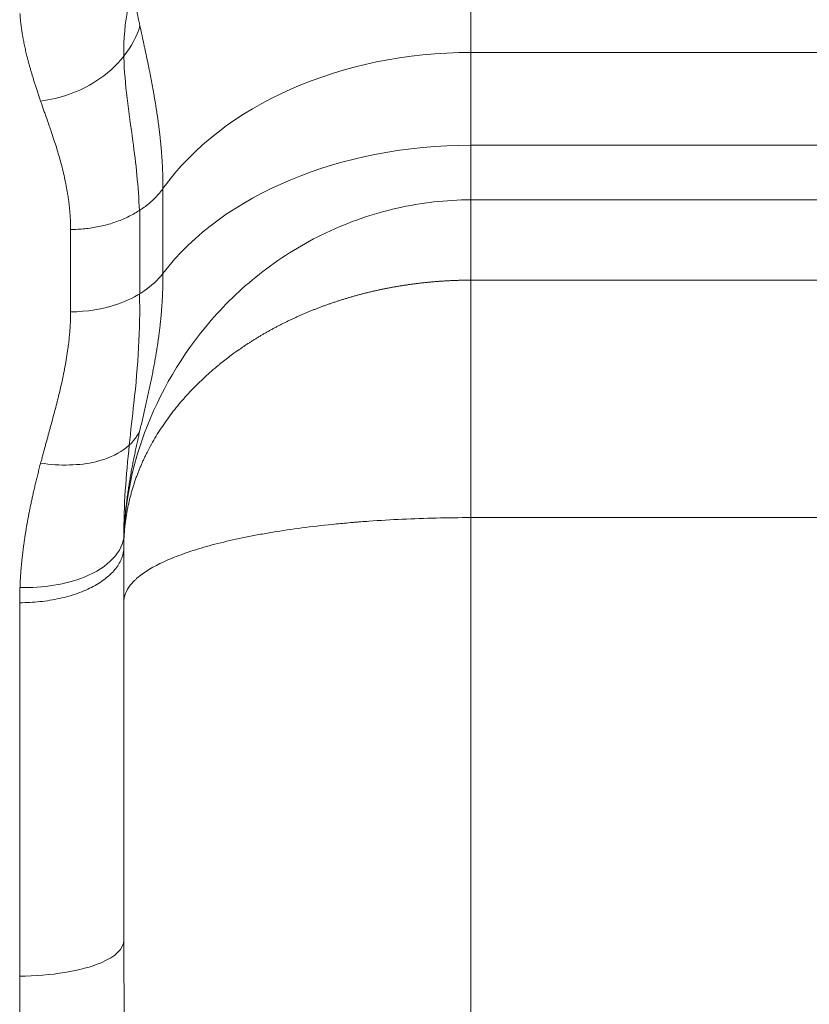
# Model space of a CAD drawing. Header units: millimetres. Extents: x 176 to 9387, y -11044 to -3322.
# Tile 186 of 256: x 8154 to 8177, y -9952 to -9924. Entities that reach past the tile are written whole.
import ezdxf

# ---------------------------------------------------------------- set-up
doc = ezdxf.new("R2010")
doc.units = ezdxf.units.MM
doc.header["$LTSCALE"] = 0.3175
doc.layers.add('1轮廓实线层', color=7, linetype='Continuous', lineweight=18)

msp = doc.modelspace()

# ---------------------------------------------------------------- linework, layer by layer
at = {"layer": '1轮廓实线层'}
for p, q in [((8166.85631, -9924.68302), (8166.85631, -9921.04223)), ((8298.35631, -9924.68302), (8166.85631, -9924.68302)), ((8166.85631, -9924.68302), (8166.85631, -9927.35461)), ((8166.85631, -9927.35461), (8298.35631, -9927.35461)), ((8166.85631, -9928.92755), (8166.85631, -9927.35461)), ((8157.9851, -9928.60386), (8157.9851, -9931.04528)), ((8298.35631, -9928.92755), (8166.85631, -9928.92755)), ((8157.31691, -9929.22836), (8157.31691, -9931.63191)), ((8155.32374, -9932.15248), (8155.32374, -9929.78011)), ((8298.35631, -9931.24124), (8166.85631, -9931.24124)), ((8166.85631, -9931.24124), (8166.85631, -9938.07971)), ((8166.85631, -9938.07971), (8166.85631, -10002.30587)), ((8298.35631, -9938.07971), (8166.85631, -9938.07971)), ((8153.85631, -9951.28377), (8153.85631, -9940.5309)), ((8156.85631, -9940.49299), (8156.85631, -9950.47216)), ((8156.85631, -9940.50694), (8156.85631, -9950.26166))]:
    msp.add_line(p, q, dxfattribs=at)
for centre, ratio in [((8166.85631, -9931.96458), 0.72815642), ((8166.85631, -9934.20872), 0.68541099)]:
    msp.add_ellipse(centre, major_axis=(10, 0), ratio=ratio, start_param=1.57079633, end_param=2.66186402, dxfattribs=at)
for points, knots in [([(8156.86256, -9921.04223), (8156.8631, -9921.05465), (8156.86417, -9921.07946), (8156.86602, -9921.11677), (8156.86803, -9921.15411), (8156.87023, -9921.1915), (8156.8726, -9921.22892), (8156.87514, -9921.26639), (8156.87785, -9921.30389), (8156.88073, -9921.34143), (8156.88378, -9921.37901), (8156.88698, -9921.41662), (8156.89035, -9921.45427), (8156.89387, -9921.49195), (8156.89754, -9921.52967), (8156.90137, -9921.56742), (8156.90534, -9921.6052), (8156.90946, -9921.64301), (8156.91372, -9921.68086), (8156.91812, -9921.71873), (8156.92266, -9921.75664), (8156.92733, -9921.79457), (8156.93213, -9921.83253), (8156.93707, -9921.87052), (8156.94213, -9921.90854), (8156.94731, -9921.94659), (8156.95262, -9921.98466), (8156.95804, -9922.02276), (8156.96359, -9922.06089), (8156.96924, -9922.09904), (8156.97501, -9922.13721), (8156.98089, -9922.17541), (8156.98687, -9922.21364), (8156.99296, -9922.25188), (8156.99915, -9922.29016), (8157.00544, -9922.32845), (8157.01183, -9922.36677), (8157.01831, -9922.40511), (8157.02489, -9922.44347), (8157.03155, -9922.48186), (8157.0383, -9922.52026), (8157.04514, -9922.55869), (8157.05206, -9922.59714), (8157.05906, -9922.63561), (8157.06613, -9922.6741), (8157.07329, -9922.71261), (8157.08051, -9922.75114), (8157.08781, -9922.7897), (8157.09518, -9922.82827), (8157.10262, -9922.86686), (8157.11012, -9922.90547), (8157.11768, -9922.94411), (8157.1253, -9922.98276), (8157.13298, -9923.02143), (8157.14072, -9923.06012), (8157.14851, -9923.09883), (8157.15635, -9923.13756), (8157.16424, -9923.17631), (8157.17218, -9923.21508), (8157.18017, -9923.25387), (8157.1882, -9923.29268), (8157.19627, -9923.33151), (8157.20438, -9923.37035), (8157.21253, -9923.40922), (8157.22071, -9923.4481), (8157.22893, -9923.487), (8157.23718, -9923.52593), (8157.24546, -9923.56487), (8157.25376, -9923.60383), (8157.26209, -9923.64281), (8157.27045, -9923.68181), (8157.27883, -9923.72083), (8157.28722, -9923.75987), (8157.29564, -9923.79892), (8157.30407, -9923.838), (8157.31252, -9923.8771), (8157.31816, -9923.90318), (8157.32098, -9923.91622)], [0, 0, 0, 0, 0.01376088, 0.02750702, 0.04123852, 0.05495549, 0.06865804, 0.0823463, 0.09602037, 0.10968036, 0.1233264, 0.1369586, 0.15057707, 0.16418193, 0.1777733, 0.1913513, 0.20491606, 0.21846769, 0.23200632, 0.24553206, 0.25904506, 0.27254542, 0.28603329, 0.29950878, 0.31297204, 0.32642319, 0.33986236, 0.35328969, 0.36670532, 0.38010939, 0.39350203, 0.40688338, 0.42025359, 0.4336128, 0.44696115, 0.4602988, 0.47362589, 0.48694258, 0.50024901, 0.51354535, 0.52683174, 0.54010834, 0.55337532, 0.56663284, 0.57988106, 0.59312014, 0.60635026, 0.61957158, 0.63278428, 0.64598852, 0.65918449, 0.67237236, 0.68555231, 0.69872453, 0.71188919, 0.72504648, 0.73819659, 0.75133972, 0.76447604, 0.77760577, 0.79072908, 0.8038462, 0.8169573, 0.8300626, 0.84316231, 0.85625662, 0.86934576, 0.88242992, 0.89550934, 0.90858421, 0.92165477, 0.93472124, 0.94778383, 0.96084277, 0.97389829, 0.98695062, 1, 1, 1, 1]), ([(8156.86031, -9924.7874), (8156.85048, -9924.29832), (8156.88386, -9923.82574), (8157.02397, -9923.22598), (8157.06597, -9923.08185), (8157.11604, -9922.94025)], [0, 0, 0, 0, 0.75585875, 0.75585875, 1, 1, 1, 1]), ([(8154.46038, -9926.08378), (8154.45333, -9926.06321), (8154.43929, -9926.02225), (8154.41859, -9925.96128), (8154.39829, -9925.90101), (8154.37841, -9925.84145), (8154.35893, -9925.7826), (8154.33986, -9925.72446), (8154.3212, -9925.66701), (8154.30295, -9925.61026), (8154.28511, -9925.5542), (8154.26768, -9925.49883), (8154.25066, -9925.44414), (8154.23405, -9925.39014), (8154.21785, -9925.33681), (8154.20206, -9925.28416), (8154.18668, -9925.23218), (8154.17171, -9925.18086), (8154.15715, -9925.13021), (8154.143, -9925.08022), (8154.12926, -9925.03088), (8154.11593, -9924.9822), (8154.10301, -9924.93416), (8154.0905, -9924.88677), (8154.07839, -9924.84003), (8154.06383, -9924.78259), (8154.04708, -9924.71457), (8154.02848, -9924.6361), (8154.01085, -9924.55852), (8153.99417, -9924.48183), (8153.97844, -9924.40602), (8153.96367, -9924.33109), (8153.94986, -9924.25703), (8153.937, -9924.18383), (8153.9251, -9924.11149), (8153.91415, -9924.04), (8153.90416, -9923.96935), (8153.89513, -9923.89955), (8153.88705, -9923.83058), (8153.87992, -9923.76244), (8153.87377, -9923.69513), (8153.86851, -9923.62862), (8153.86579, -9923.58466), (8153.86444, -9923.56277)], [0, 0, 0, 0, 0.02346026, 0.04669315, 0.06969876, 0.09247719, 0.11502855, 0.13735294, 0.15945047, 0.18132127, 0.20296544, 0.22438311, 0.2455744, 0.26653945, 0.28727838, 0.30779133, 0.32807845, 0.34813988, 0.36797578, 0.38758631, 0.40697162, 0.42613189, 0.44506729, 0.463778, 0.48226421, 0.50052611, 0.53203236, 0.56326715, 0.59423155, 0.62492662, 0.65535347, 0.68551323, 0.71540708, 0.7450362, 0.77440182, 0.80350522, 0.83234768, 0.86093053, 0.88925515, 0.91732294, 0.94513535, 0.97269386, 1, 1, 1, 1]), ([(8157.32098, -9923.91622), (8157.14534, -9924.52602), (8156.33079, -9925.54866), (8155.02108, -9926.01646), (8154.46038, -9926.08378)], [0, 0, 0, 0, 0.57142857, 1, 1, 1, 1]), ([(8157.32098, -9923.91622), (8157.32832, -9923.95012), (8157.34299, -9924.01788), (8157.36507, -9924.11966), (8157.38714, -9924.22146), (8157.40917, -9924.32329), (8157.43115, -9924.42517), (8157.45303, -9924.5271), (8157.4748, -9924.62908), (8157.49642, -9924.73112), (8157.51786, -9924.83323), (8157.53911, -9924.9354), (8157.56013, -9925.03765), (8157.58091, -9925.13997), (8157.60141, -9925.24239), (8157.62162, -9925.34488), (8157.6415, -9925.44747), (8157.66105, -9925.55016), (8157.68024, -9925.65295), (8157.69905, -9925.75583), (8157.71745, -9925.85883), (8157.73544, -9925.96193), (8157.75298, -9926.06513), (8157.77037, -9926.17023), (8157.78752, -9926.27703), (8157.80436, -9926.38538), (8157.82055, -9926.49333), (8157.83607, -9926.60092), (8157.8509, -9926.70817), (8157.86502, -9926.8151), (8157.87843, -9926.92174), (8157.8911, -9927.02811), (8157.90302, -9927.13423), (8157.91417, -9927.24012), (8157.92455, -9927.34581), (8157.93414, -9927.45131), (8157.94293, -9927.55663), (8157.95091, -9927.66181), (8157.95808, -9927.76685), (8157.96442, -9927.87177), (8157.96993, -9927.97659), (8157.9746, -9928.08132), (8157.97843, -9928.18598), (8157.98141, -9928.29057), (8157.98353, -9928.3951), (8157.98486, -9928.49962), (8157.98502, -9928.56907), (8157.9851, -9928.60386)], [0, 0, 0, 0, 0.02167755, 0.04332609, 0.06494855, 0.08654791, 0.10812725, 0.12968972, 0.15123854, 0.17277699, 0.19430845, 0.21583635, 0.23736419, 0.25889556, 0.28043409, 0.3019835, 0.32354756, 0.34513013, 0.3667351, 0.38836645, 0.41002821, 0.43172446, 0.45345936, 0.47523711, 0.49818892, 0.52108267, 0.54392455, 0.56672084, 0.5894779, 0.61220215, 0.6349001, 0.6575783, 0.68024337, 0.70290199, 0.72556091, 0.7482269, 0.7709068, 0.79360749, 0.81633588, 0.83909892, 0.8619036, 0.88475692, 0.90766592, 0.93063765, 0.95367919, 0.97679761, 1, 1, 1, 1]), ([(8157.30571, -9929.23557), (8157.27848, -9928.54849), (8157.20449, -9927.88157), (8157.00341, -9926.39723), (8156.87678, -9925.59151), (8156.85829, -9924.81433), (8156.85804, -9924.80243), (8156.85781, -9924.79055)], [0, 0, 0, 0, 0.43179574, 0.43179574, 0.99129526, 0.99129526, 1, 1, 1, 1]), ([(8155.32374, -9929.78011), (8155.32372, -9929.76804), (8155.32368, -9929.74386), (8155.32332, -9929.70757), (8155.32274, -9929.67116), (8155.32194, -9929.63464), (8155.3209, -9929.59801), (8155.31963, -9929.56128), (8155.31814, -9929.52444), (8155.31641, -9929.48749), (8155.31445, -9929.45044), (8155.31226, -9929.41328), (8155.30985, -9929.37601), (8155.3072, -9929.33864), (8155.30432, -9929.30116), (8155.30121, -9929.26359), (8155.29787, -9929.2259), (8155.2943, -9929.18812), (8155.2905, -9929.15023), (8155.28647, -9929.11224), (8155.28221, -9929.07415), (8155.27772, -9929.03596), (8155.273, -9928.99767), (8155.26805, -9928.95928), (8155.26287, -9928.92079), (8155.25746, -9928.8822), (8155.25181, -9928.84351), (8155.23646, -9928.74211), (8155.20811, -9928.57588), (8155.16147, -9928.34355), (8155.10662, -9928.10469), (8155.02923, -9927.80316), (8154.916, -9927.41777), (8154.80052, -9927.06408), (8154.69456, -9926.75592), (8154.62859, -9926.56642), (8154.56779, -9926.39283), (8154.52764, -9926.27785), (8154.49227, -9926.17629), (8154.47052, -9926.11318), (8154.46038, -9926.08378)], [0, 0, 0, 0, 0.00912059, 0.01827833, 0.02747338, 0.03670591, 0.04597608, 0.05528407, 0.06463003, 0.07401412, 0.08343651, 0.09289734, 0.10239678, 0.11193498, 0.12151208, 0.13112824, 0.1407836, 0.15047831, 0.16021251, 0.16998635, 0.17979997, 0.18965349, 0.19954707, 0.20948083, 0.21945491, 0.22946944, 0.23952456, 0.24962038, 0.3086545, 0.37001903, 0.43373427, 0.49981838, 0.61384914, 0.74998421, 0.79559706, 0.8749871, 0.9118883, 0.94502413, 0.97439466, 1, 1, 1, 1]), ([(8157.9851, -9928.60386), (8157.92216, -9928.69196), (8157.85095, -9928.77692), (8157.69333, -9928.93902), (8157.60691, -9929.01615), (8157.42049, -9929.16114), (8157.32047, -9929.229), (8157.10871, -9929.35418), (8156.99695, -9929.41151), (8156.76378, -9929.51456), (8156.64236, -9929.56029), (8156.39211, -9929.63931), (8156.26328, -9929.6726), (8156.00059, -9929.7261), (8155.86674, -9929.74632), (8155.59651, -9929.77333), (8155.46013, -9929.78011), (8155.32374, -9929.78011)], [0, 0, 0, 0, 0.125, 0.125, 0.25, 0.25, 0.375, 0.375, 0.5, 0.5, 0.625, 0.625, 0.75, 0.75, 0.875, 0.875, 1, 1, 1, 1]), ([(8166.85631, -9928.92755), (8166.13298, -9928.93048), (8164.71762, -9929.0891), (8162.65794, -9929.79875), (8160.83563, -9930.92365), (8158.8708, -9932.77403), (8157.26172, -9935.57335), (8156.85856, -9937.7961), (8156.85631, -9938.92755)], [0, 0, 0, 0, 0.13308741, 0.26714411, 0.3994373, 0.52768785, 0.77037371, 1, 1, 1, 1]), ([(8166.85631, -9928.92753), (8166.85631, -9928.92758), (8166.85631, -9928.94068), (8166.85631, -9928.993), (8166.85631, -9929.03219), (8166.85631, -9929.13602), (8166.85631, -9929.20065), (8166.85631, -9929.35434), (8166.85631, -9929.4434), (8166.85631, -9929.64454), (8166.85631, -9929.75662), (8166.85631, -9930.00206), (8166.85631, -9930.13541), (8166.85631, -9930.42128), (8166.85631, -9930.57379), (8166.85631, -9930.8956), (8166.85631, -9931.06489), (8166.85631, -9931.24124)], [0, 0, 0, 0, 0.125, 0.125, 0.25, 0.25, 0.375, 0.375, 0.5, 0.5, 0.625, 0.625, 0.75, 0.75, 0.875, 0.875, 1, 1, 1, 1]), ([(8157.9851, -9931.04528), (8157.69735, -9931.42437), (8156.88302, -9931.97486), (8155.79134, -9932.15248), (8155.32374, -9932.15248)], [0, 0, 0, 0, 0.57142857, 1, 1, 1, 1]), ([(8166.85631, -9931.24124), (8166.83996, -9931.24125), (8166.80726, -9931.24129), (8166.7582, -9931.24159), (8166.70912, -9931.24207), (8166.66002, -9931.24274), (8166.61089, -9931.2436), (8166.56175, -9931.24466), (8166.51259, -9931.24591), (8166.46342, -9931.24735), (8166.41423, -9931.24898), (8166.36502, -9931.25081), (8166.3158, -9931.25283), (8166.26657, -9931.25504), (8166.21733, -9931.25745), (8166.16809, -9931.26005), (8166.11883, -9931.26285), (8166.06956, -9931.26583), (8166.0203, -9931.26902), (8165.97102, -9931.27239), (8165.92175, -9931.27597), (8165.87247, -9931.27973), (8165.82319, -9931.28369), (8165.77391, -9931.28785), (8165.72464, -9931.2922), (8165.67536, -9931.29674), (8165.6261, -9931.30148), (8165.57683, -9931.30641), (8165.52758, -9931.31154), (8165.47833, -9931.31687), (8165.42909, -9931.32239), (8165.37987, -9931.3281), (8165.33065, -9931.33401), (8165.28145, -9931.34012), (8165.23226, -9931.34642), (8165.18309, -9931.35292), (8165.13394, -9931.35961), (8165.08481, -9931.3665), (8165.03569, -9931.37358), (8164.9866, -9931.38086), (8164.93752, -9931.38834), (8164.88848, -9931.39601), (8164.83945, -9931.40388), (8164.79046, -9931.41194), (8164.74149, -9931.4202), (8164.69255, -9931.42865), (8164.64364, -9931.43731), (8164.59476, -9931.44615), (8164.54591, -9931.45519), (8164.4971, -9931.46443), (8164.44832, -9931.47387), (8164.39958, -9931.4835), (8164.35088, -9931.49332), (8164.30222, -9931.50334), (8164.2536, -9931.51356), (8164.20502, -9931.52397), (8164.15648, -9931.53458), (8164.10799, -9931.54538), (8164.05955, -9931.55638), (8164.01115, -9931.56757), (8163.9628, -9931.57896), (8163.9145, -9931.59055), (8163.86625, -9931.60233), (8163.81806, -9931.6143), (8163.76991, -9931.62647), (8163.72183, -9931.63884), (8163.6738, -9931.6514), (8163.62583, -9931.66415), (8163.57792, -9931.6771), (8163.53007, -9931.69025), (8163.48228, -9931.70358), (8163.43455, -9931.71711), (8163.38689, -9931.73084), (8163.3393, -9931.74476), (8163.29178, -9931.75888), (8163.24432, -9931.77318), (8163.19693, -9931.78768), (8163.14962, -9931.80238), (8163.10237, -9931.81727), (8163.05521, -9931.83235), (8163.00812, -9931.84762), (8162.9611, -9931.86309), (8162.91417, -9931.87875), (8162.86731, -9931.8946), (8162.82053, -9931.91064), (8162.77384, -9931.92688), (8162.72723, -9931.9433), (8162.68071, -9931.95992), (8162.63427, -9931.97673), (8162.58793, -9931.99373), (8162.54167, -9932.01093), (8162.4955, -9932.02831), (8162.44943, -9932.04588), (8162.40344, -9932.06365), (8162.35756, -9932.0816), (8162.31177, -9932.09974), (8162.26608, -9932.11807), (8162.22048, -9932.1366), (8162.17499, -9932.15531), (8162.1296, -9932.17421), (8162.08431, -9932.19329), (8162.03913, -9932.21257), (8161.99405, -9932.23203), (8161.94908, -9932.25168), (8161.90422, -9932.27152), (8161.85947, -9932.29155), (8161.81483, -9932.31176), (8161.77031, -9932.33216), (8161.7259, -9932.35274), (8161.6816, -9932.37351), (8161.63742, -9932.39447), (8161.59336, -9932.41561), (8161.54942, -9932.43693), (8161.5056, -9932.45844), (8161.46191, -9932.48013), (8161.41834, -9932.50201), (8161.37489, -9932.52407), (8161.33157, -9932.54631), (8161.28838, -9932.56874), (8161.24532, -9932.59135), (8161.20238, -9932.61414), (8161.15958, -9932.63711), (8161.11692, -9932.66026), (8161.07439, -9932.68359), (8161.032, -9932.7071), (8160.98974, -9932.7308), (8160.94762, -9932.75467), (8160.90565, -9932.77872), (8160.86381, -9932.80295), (8160.82212, -9932.82736), (8160.78057, -9932.85194), (8160.73917, -9932.8767), (8160.69792, -9932.90164), (8160.65681, -9932.92676), (8160.61586, -9932.95205), (8160.57506, -9932.97752), (8160.53441, -9933.00316), (8160.49391, -9933.02897), (8160.45357, -9933.05497), (8160.41339, -9933.08113), (8160.37336, -9933.10747), (8160.33349, -9933.13398), (8160.29379, -9933.16066), (8160.25425, -9933.18751), (8160.21487, -9933.21453), (8160.17565, -9933.24173), (8160.13661, -9933.26909), (8160.09773, -9933.29663), (8160.05902, -9933.32433), (8160.02047, -9933.3522), (8159.98211, -9933.38024), (8159.94391, -9933.40845), (8159.90589, -9933.43682), (8159.86804, -9933.46536), (8159.83037, -9933.49407), (8159.79288, -9933.52294), (8159.75557, -9933.55198), (8159.71844, -9933.58118), (8159.68149, -9933.61054), (8159.64473, -9933.64007), (8159.60815, -9933.66975), (8159.57176, -9933.6996), (8159.41041, -9933.83335), (8159.13094, -9934.08061), (8158.75409, -9934.45729), (8158.40052, -9934.85918), (8158.07379, -9935.2856), (8157.77755, -9935.73564), (8157.59616, -9936.06278), (8157.50078, -9936.25383), (8157.47739, -9936.30162), (8157.45422, -9936.34996), (8157.43126, -9936.39885), (8157.40855, -9936.44828), (8157.38608, -9936.49826), (8157.36387, -9936.54878), (8157.34194, -9936.59985), (8157.3203, -9936.65146), (8157.29896, -9936.70362), (8157.27793, -9936.75632), (8157.25724, -9936.80956), (8157.23689, -9936.86335), (8157.21689, -9936.91767), (8157.19727, -9936.97253), (8157.17803, -9937.02792), (8157.1592, -9937.08385), (8157.14078, -9937.14032), (8157.12278, -9937.19731), (8157.10524, -9937.25484), (8157.08815, -9937.3129), (8157.07153, -9937.37148), (8157.05541, -9937.43058), (8157.03979, -9937.49021), (8157.02469, -9937.55035), (8157.01013, -9937.61101), (8156.99611, -9937.67219), (8156.98267, -9937.73388), (8156.96981, -9937.79607), (8156.95754, -9937.85877), (8156.9459, -9937.92197), (8156.93488, -9937.98568), (8156.92451, -9938.04987), (8156.9148, -9938.11456), (8156.90578, -9938.17974), (8156.89745, -9938.2454), (8156.88983, -9938.31154), (8156.88295, -9938.37816), (8156.87681, -9938.44525), (8156.87143, -9938.51281), (8156.86684, -9938.58083), (8156.86304, -9938.64931), (8156.86005, -9938.71824), (8156.85791, -9938.78762), (8156.85656, -9938.85745), (8156.85639, -9938.90413), (8156.85631, -9938.92755)], [0, 0, 0, 0, 0.00305796, 0.00611748, 0.00917855, 0.01224118, 0.01530539, 0.01837118, 0.02143855, 0.02450751, 0.02757807, 0.03065024, 0.03372402, 0.03679942, 0.03987644, 0.0429551, 0.0460354, 0.04911734, 0.05220094, 0.0552862, 0.05837312, 0.06146172, 0.064552, 0.06764396, 0.07073762, 0.07383298, 0.07693004, 0.08002882, 0.08312932, 0.08623154, 0.0893355, 0.0924412, 0.09554864, 0.09865784, 0.10176879, 0.10488151, 0.107996, 0.11111228, 0.11423033, 0.11735018, 0.12047182, 0.12359527, 0.12672053, 0.1298476, 0.1329765, 0.13610722, 0.13923978, 0.14237419, 0.14551043, 0.14864854, 0.1517885, 0.15493033, 0.15807403, 0.16121961, 0.16436707, 0.16751642, 0.17066767, 0.17382082, 0.17697588, 0.18013285, 0.18329174, 0.18645255, 0.1896153, 0.19277999, 0.19594661, 0.19911519, 0.20228572, 0.20545821, 0.20863266, 0.21180909, 0.21498749, 0.21816788, 0.22135025, 0.22453462, 0.22772098, 0.23090935, 0.23409973, 0.23729213, 0.24048654, 0.24368298, 0.24688146, 0.25008196, 0.25328451, 0.25648911, 0.25969576, 0.26290447, 0.26611523, 0.26932807, 0.27254298, 0.27575996, 0.27897903, 0.28220018, 0.28542343, 0.28864877, 0.29187622, 0.29510577, 0.29833743, 0.30157121, 0.30480711, 0.30804514, 0.3112853, 0.31452759, 0.31777202, 0.3210186, 0.32426732, 0.3275182, 0.33077123, 0.33402643, 0.33728379, 0.34054332, 0.34380503, 0.34706892, 0.35033499, 0.35360325, 0.3568737, 0.36014635, 0.36342119, 0.36669824, 0.3699775, 0.37325897, 0.37654266, 0.37982856, 0.38311669, 0.38640705, 0.38969964, 0.39299446, 0.39629152, 0.39959083, 0.40289238, 0.40619618, 0.40950224, 0.41281055, 0.41612112, 0.41943395, 0.42274906, 0.42606643, 0.42938608, 0.43270801, 0.43603221, 0.4393587, 0.44268748, 0.44601855, 0.44935191, 0.45268757, 0.45602553, 0.45936579, 0.46270835, 0.46605323, 0.46940041, 0.47274992, 0.47610173, 0.47945587, 0.48281233, 0.48617112, 0.48953223, 0.49289568, 0.49626146, 0.49962957, 0.50300003, 0.50637282, 0.50974796, 0.51312545, 0.51650528, 0.55493404, 0.59433759, 0.63471683, 0.67607175, 0.71840151, 0.76170449, 0.7659824, 0.77030057, 0.77465901, 0.7790577, 0.78349663, 0.7879758, 0.79249519, 0.79705479, 0.8016546, 0.8062946, 0.81097478, 0.81569514, 0.82045566, 0.82525633, 0.83009714, 0.83497807, 0.83989912, 0.84486028, 0.84986152, 0.85490285, 0.85998424, 0.86510568, 0.87026717, 0.87546868, 0.8807102, 0.88599173, 0.89131324, 0.89667472, 0.90207616, 0.90751755, 0.91299886, 0.91852009, 0.92408123, 0.92968224, 0.93532313, 0.94100387, 0.94672446, 0.95248487, 0.95828509, 0.9641251, 0.9700049, 0.97592445, 0.98188376, 0.9878828, 0.99392155, 1, 1, 1, 1]), ([(8157.9851, -9931.04528), (8157.98508, -9931.06375), (8157.98504, -9931.10066), (8157.98471, -9931.15584), (8157.98418, -9931.21083), (8157.98343, -9931.26562), (8157.98247, -9931.32023), (8157.9813, -9931.37465), (8157.97991, -9931.42889), (8157.97831, -9931.48297), (8157.97651, -9931.53688), (8157.97448, -9931.59063), (8157.97225, -9931.64422), (8157.96981, -9931.69767), (8157.96716, -9931.75097), (8157.9643, -9931.80413), (8157.96123, -9931.85716), (8157.95796, -9931.91006), (8157.95447, -9931.96283), (8157.95079, -9932.01549), (8157.9469, -9932.06804), (8157.9428, -9932.12047), (8157.9385, -9932.17281), (8157.93401, -9932.22504), (8157.92931, -9932.27719), (8157.92441, -9932.32924), (8157.91932, -9932.38121), (8157.91403, -9932.43311), (8157.90855, -9932.48493), (8157.90287, -9932.53668), (8157.89701, -9932.58836), (8157.89095, -9932.63998), (8157.88471, -9932.69155), (8157.87828, -9932.74307), (8157.87166, -9932.79454), (8157.86487, -9932.84597), (8157.85789, -9932.89736), (8157.85073, -9932.94872), (8157.8434, -9933.00005), (8157.8359, -9933.05135), (8157.82822, -9933.10263), (8157.82037, -9933.1539), (8157.81236, -9933.20515), (8157.80418, -9933.2564), (8157.79584, -9933.30763), (8157.78734, -9933.35887), (8157.77868, -9933.41011), (8157.7626, -9933.50362), (8157.73845, -9933.63887), (8157.70525, -9933.81535), (8157.67068, -9933.99088), (8157.63488, -9934.16571), (8157.59796, -9934.34005), (8157.56007, -9934.51414), (8157.52134, -9934.68819), (8157.48194, -9934.86242), (8157.44202, -9935.03702), (8157.40176, -9935.21221), (8157.36131, -9935.38812), (8157.33443, -9935.50601), (8157.32098, -9935.56502)], [0, 0, 0, 0, 0.01161638, 0.02321077, 0.03478407, 0.04633717, 0.05787094, 0.06938628, 0.08088408, 0.09236521, 0.10383056, 0.11528102, 0.12671746, 0.13814077, 0.14955183, 0.16095152, 0.1723407, 0.18372026, 0.19509107, 0.206454, 0.21780991, 0.22915968, 0.24050417, 0.25184424, 0.26318075, 0.27451455, 0.2858465, 0.29717745, 0.30850825, 0.31983974, 0.33117277, 0.34250816, 0.35384676, 0.36518939, 0.37653688, 0.38789006, 0.39924974, 0.41061674, 0.42199187, 0.43337594, 0.44476974, 0.45617407, 0.46758974, 0.47901751, 0.49045819, 0.50191254, 0.51338135, 0.52486537, 0.5647743, 0.60454701, 0.6442088, 0.68378433, 0.72329753, 0.76277165, 0.80222916, 0.8416918, 0.88118048, 0.92071534, 0.96031569, 1, 1, 1, 1]), ([(8157.01363, -9935.99137), (8157.05673, -9935.58316), (8157.10343, -9935.18007), (8157.26397, -9933.69649), (8157.33808, -9932.64823), (8157.30865, -9931.63694)], [0, 0, 0, 0, 0.26809126, 0.26809126, 1, 1, 1, 1]), ([(8154.46038, -9936.5083), (8154.46697, -9936.48329), (8154.48079, -9936.43075), (8154.50273, -9936.34836), (8154.5268, -9936.2586), (8154.55301, -9936.16153), (8154.58136, -9936.05716), (8154.6241, -9935.90088), (8154.67433, -9935.71795), (8154.72507, -9935.53337), (8154.77586, -9935.34832), (8154.83045, -9935.14611), (8154.8927, -9934.9104), (8154.94885, -9934.69156), (8154.99893, -9934.48941), (8155.05218, -9934.26466), (8155.10713, -9934.01537), (8155.16205, -9933.73975), (8155.20874, -9933.47457), (8155.23921, -9933.27268), (8155.25802, -9933.13058), (8155.26854, -9933.04499), (8155.27814, -9932.96016), (8155.28683, -9932.87607), (8155.29461, -9932.79274), (8155.30147, -9932.71015), (8155.30742, -9932.6283), (8155.31245, -9932.54719), (8155.31657, -9932.46682), (8155.31977, -9932.38719), (8155.32205, -9932.30828), (8155.32348, -9932.2301), (8155.32365, -9932.17829), (8155.32374, -9932.15248)], [0, 0, 0, 0, 0.0166586, 0.03498971, 0.05499337, 0.07666961, 0.10001844, 0.12503989, 0.18178384, 0.22346464, 0.2500823, 0.30746786, 0.36116062, 0.41116248, 0.45747581, 0.50010357, 0.56597879, 0.62961073, 0.69101846, 0.75022318, 0.77032905, 0.79028214, 0.81008349, 0.82973417, 0.84923528, 0.86858794, 0.88779331, 0.90685255, 0.92576687, 0.94453751, 0.96316571, 0.98165277, 1, 1, 1, 1]), ([(8154.46038, -9936.5083), (8155.02108, -9936.59645), (8156.33079, -9936.56519), (8157.14534, -9935.98699), (8157.32098, -9935.56502)], [0, 0, 0, 0, 0.42857143, 1, 1, 1, 1]), ([(8157.32098, -9935.56502), (8157.31494, -9935.59165), (8157.30285, -9935.64494), (8157.28481, -9935.72508), (8157.26685, -9935.80543), (8157.24899, -9935.88601), (8157.23126, -9935.96684), (8157.21367, -9936.04794), (8157.19624, -9936.12932), (8157.17899, -9936.21099), (8157.16195, -9936.29298), (8157.14512, -9936.37528), (8157.12854, -9936.45793), (8157.11223, -9936.54093), (8157.09619, -9936.6243), (8157.08046, -9936.70804), (8157.06506, -9936.79218), (8157.05001, -9936.87673), (8157.03534, -9936.96169), (8157.02106, -9937.04708), (8157.00719, -9937.1329), (8156.99377, -9937.21919), (8156.98082, -9937.30593), (8156.96835, -9937.39314), (8156.9564, -9937.48084), (8156.94499, -9937.56903), (8156.93415, -9937.65772), (8156.92389, -9937.74692), (8156.91425, -9937.83664), (8156.90525, -9937.92689), (8156.89691, -9938.01767), (8156.88927, -9938.10899), (8156.88235, -9938.20086), (8156.87618, -9938.29328), (8156.87079, -9938.38627), (8156.86614, -9938.4798), (8156.86376, -9938.54253), (8156.86256, -9938.57393)], [0, 0, 0, 0, 0.02796661, 0.055948, 0.08394644, 0.11196413, 0.14000321, 0.1680658, 0.19615394, 0.22426967, 0.25241493, 0.28059166, 0.30880172, 0.33704694, 0.36532911, 0.39364997, 0.42201122, 0.45041452, 0.47886148, 0.50735368, 0.53589265, 0.5644799, 0.59311689, 0.62180504, 0.65054574, 0.67934036, 0.70819023, 0.73709664, 0.76606086, 0.79508413, 0.82416768, 0.85331269, 0.88252033, 0.91179176, 0.9411281, 0.97053048, 1, 1, 1, 1]), ([(8153.86444, -9940.09476), (8153.86507, -9940.07836), (8153.86634, -9940.04548), (8153.86852, -9939.9961), (8153.87091, -9939.94654), (8153.87354, -9939.8968), (8153.87638, -9939.84688), (8153.87946, -9939.79678), (8153.88275, -9939.7465), (8153.88628, -9939.69604), (8153.89003, -9939.6454), (8153.894, -9939.59459), (8153.89821, -9939.54359), (8153.90263, -9939.49243), (8153.90728, -9939.44108), (8153.91216, -9939.38956), (8153.91727, -9939.33787), (8153.92259, -9939.286), (8153.92815, -9939.23396), (8153.93393, -9939.18174), (8153.93994, -9939.12936), (8153.94617, -9939.0768), (8153.95262, -9939.02407), (8153.95931, -9938.97116), (8153.96622, -9938.91809), (8153.97335, -9938.86485), (8153.98071, -9938.81144), (8153.98829, -9938.75785), (8153.9961, -9938.70411), (8154.00414, -9938.65019), (8154.0124, -9938.59611), (8154.02089, -9938.54186), (8154.0296, -9938.48744), (8154.03854, -9938.43286), (8154.04771, -9938.37812), (8154.0571, -9938.32321), (8154.07058, -9938.24601), (8154.08866, -9938.14582), (8154.11197, -9938.022), (8154.13668, -9937.8958), (8154.16278, -9937.76725), (8154.19028, -9937.63636), (8154.21917, -9937.50315), (8154.24946, -9937.36764), (8154.28114, -9937.22985), (8154.31423, -9937.0898), (8154.3487, -9936.94749), (8154.38458, -9936.80297), (8154.42181, -9936.65622), (8154.44745, -9936.5579), (8154.46038, -9936.5083)], [0, 0, 0, 0, 0.01322702, 0.02651367, 0.03986013, 0.05326657, 0.06673316, 0.08026008, 0.09384749, 0.10749557, 0.12120448, 0.13497438, 0.14880543, 0.1626978, 0.17665163, 0.19066708, 0.20474431, 0.21888346, 0.23308468, 0.24734813, 0.26167394, 0.27606225, 0.29051322, 0.30502697, 0.31960364, 0.33424338, 0.3489463, 0.36371256, 0.37854227, 0.39343556, 0.40839256, 0.4234134, 0.4384982, 0.45364708, 0.46886017, 0.48413758, 0.49947943, 0.53337775, 0.56803958, 0.60346609, 0.63965838, 0.67661748, 0.71434434, 0.75283988, 0.79210496, 0.83214037, 0.87294689, 0.91452522, 0.95687604, 1, 1, 1, 1]), ([(8166.85631, -9938.07971), (8166.52125, -9938.07971), (8166.18914, -9938.08363), (8165.53063, -9938.09904), (8165.20421, -9938.11053), (8164.55703, -9938.14103), (8164.23627, -9938.16005), (8163.83892, -9938.18867), (8163.75963, -9938.19463), (8163.64097, -9938.20395), (8163.60144, -9938.20712), (8163.52266, -9938.21356), (8163.32638, -9938.22995), (8163.13336, -9938.24769), (8162.67622, -9938.29283), (8162.37962, -9938.32633), (8161.80238, -9938.40005), (8161.52175, -9938.44028), (8161.11288, -9938.50577), (8160.97861, -9938.52846), (8160.78028, -9938.56381), (8160.7146, -9938.57582), (8160.58491, -9938.60019), (8160.52085, -9938.61254), (8160.20442, -9938.67513), (8159.96365, -9938.7279), (8159.50608, -9938.83873), (8159.28929, -9938.8968), (8158.87961, -9939.01829), (8158.6867, -9939.08173), (8158.32548, -9939.21416), (8158.16004, -9939.28211), (8157.85826, -9939.4214), (8157.5856, -9939.56408), (8157.37042, -9939.71361), (8157.25417, -9939.80928), (8157.22066, -9939.83815), (8157.18923, -9939.86727), (8157.16874, -9939.88674), (8157.15872, -9939.8965), (8157.10989, -9939.94538), (8157.0748, -9939.98467), (8156.98128, -9940.1031), (8156.93455, -9940.18281), (8156.88768, -9940.30352), (8156.87593, -9940.34395), (8156.86417, -9940.40489), (8156.85975, -9940.43543), (8156.85716, -9940.47119), (8156.85652, -9940.4891), (8156.85638, -9940.49679), (8156.85634, -9940.50063), (8156.85632, -9940.50188), (8156.85631, -9940.50441), (8156.85631, -9940.50567), (8156.85631, -9940.50694)], [0, 0, 0, 0, 0.0625, 0.0625, 0.125, 0.125, 0.1875, 0.1875, 0.203125, 0.203125, 0.2109375, 0.2109375, 0.21875, 0.25, 0.25, 0.3125, 0.3125, 0.375, 0.375, 0.40625, 0.40625, 0.421875, 0.421875, 0.4375, 0.4375, 0.5, 0.5, 0.5625, 0.5625, 0.625, 0.625, 0.6875, 0.6875, 0.75, 0.8125, 0.8125, 0.828125, 0.8359375, 0.8359375, 0.84375, 0.84375, 0.875, 0.875, 0.9375, 0.9375, 0.96875, 0.96875, 0.984375, 0.9921875, 0.99609375, 0.99804687, 0.99804687, 0.99902344, 0.99902344, 1, 1, 1, 1]), ([(8153.86444, -9940.09476), (8154.52912, -9940.11136), (8156.08246, -9939.86021), (8156.84556, -9939.05424), (8156.86256, -9938.57393)], [0, 0, 0, 0, 0.42857143, 1, 1, 1, 1]), ([(8156.85631, -9938.92755), (8156.85631, -9939.03249), (8156.83697, -9939.13743), (8156.76036, -9939.34327), (8156.70308, -9939.44417), (8156.5528, -9939.63807), (8156.4598, -9939.73107), (8156.24163, -9939.90557), (8156.11647, -9939.98708), (8155.83879, -9940.13549), (8155.68627, -9940.20238), (8155.35976, -9940.31898), (8155.18576, -9940.36869), (8154.82295, -9940.44901), (8154.63415, -9940.47962), (8154.249, -9940.52056), (8154.05266, -9940.5309), (8153.85631, -9940.5309)], [0, 0, 0, 0, 0.125, 0.125, 0.25, 0.25, 0.375, 0.375, 0.5, 0.5, 0.625, 0.625, 0.75, 0.75, 0.875, 0.875, 1, 1, 1, 1]), ([(8156.85631, -9950.26166), (8156.85631, -9950.49102), (8156.30777, -9951.02705), (8154.7539, -9951.28377), (8153.85631, -9951.28377)], [0, 0, 0, 0, 0.42857143, 1, 1, 1, 1]), ([(8156.85631, -9950.26166), (8156.85632, -9950.30217), (8156.85634, -9950.38317), (8156.85652, -9950.50473), (8156.85679, -9950.62632), (8156.85718, -9950.74794), (8156.85768, -9950.86959), (8156.85828, -9950.99127), (8156.85898, -9951.11298), (8156.85978, -9951.23472), (8156.86068, -9951.35649), (8156.86168, -9951.4783), (8156.86276, -9951.60013), (8156.86395, -9951.72199), (8156.86522, -9951.84388), (8156.86658, -9951.96581), (8156.86802, -9952.08776), (8156.86955, -9952.20974), (8156.87116, -9952.33176), (8156.87285, -9952.4538), (8156.87462, -9952.57588), (8156.87647, -9952.69798), (8156.87839, -9952.82012), (8156.88038, -9952.94229), (8156.88245, -9953.06448), (8156.88458, -9953.18671), (8156.88678, -9953.30897), (8156.88905, -9953.43125), (8156.89137, -9953.55357), (8156.89376, -9953.67592), (8156.89621, -9953.7983), (8156.89872, -9953.92071), (8156.90129, -9954.04315), (8156.9039, -9954.16562), (8156.90658, -9954.28812), (8156.9093, -9954.41065), (8156.91207, -9954.53321), (8156.91489, -9954.6558), (8156.91775, -9954.77842), (8156.92066, -9954.90107), (8156.92362, -9955.02375), (8156.92661, -9955.14647), (8156.92964, -9955.26921), (8156.93271, -9955.39198), (8156.93582, -9955.51479), (8156.93896, -9955.63762), (8156.94214, -9955.76048), (8156.94534, -9955.88338), (8156.94858, -9956.0063), (8156.95184, -9956.12926), (8156.95513, -9956.25224), (8156.95845, -9956.37526), (8156.96179, -9956.49831), (8156.96515, -9956.62138), (8156.96854, -9956.74449), (8156.97194, -9956.86763), (8156.97537, -9956.9908), (8156.9788, -9957.11399), (8156.98226, -9957.23722), (8156.98573, -9957.36048), (8156.98921, -9957.48377), (8156.9927, -9957.60709), (8156.9962, -9957.73044), (8156.99971, -9957.85382), (8157.00323, -9957.97723), (8157.00675, -9958.10067), (8157.01028, -9958.22414), (8157.01381, -9958.34764), (8157.01735, -9958.47117), (8157.02088, -9958.59474), (8157.02441, -9958.71833), (8157.02795, -9958.84195), (8157.03148, -9958.96561), (8157.035, -9959.08929), (8157.03852, -9959.213), (8157.04204, -9959.33675), (8157.04554, -9959.46052), (8157.04904, -9959.58433), (8157.05253, -9959.70816), (8157.056, -9959.83203), (8157.05947, -9959.95592), (8157.06292, -9960.07985), (8157.06636, -9960.20381), (8157.06978, -9960.32779), (8157.07319, -9960.45181), (8157.07658, -9960.57586), (8157.07995, -9960.69994), (8157.0833, -9960.82405), (8157.08663, -9960.94819), (8157.08994, -9961.07235), (8157.09323, -9961.19655), (8157.0965, -9961.32078), (8157.09974, -9961.44504), (8157.10295, -9961.56934), (8157.10614, -9961.69366), (8157.1093, -9961.81801), (8157.11244, -9961.94239), (8157.11555, -9962.0668), (8157.11862, -9962.19124), (8157.12167, -9962.31572), (8157.12469, -9962.44022), (8157.12767, -9962.56475), (8157.13062, -9962.68932), (8157.13354, -9962.81391), (8157.13642, -9962.93854), (8157.13927, -9963.06319), (8157.14208, -9963.18788), (8157.14486, -9963.31259), (8157.1476, -9963.43734), (8157.1503, -9963.56211), (8157.15296, -9963.68692), (8157.15559, -9963.81176), (8157.15817, -9963.93662), (8157.16071, -9964.06152), (8157.16321, -9964.18645), (8157.16567, -9964.31141), (8157.16809, -9964.4364), (8157.17046, -9964.56142), (8157.17279, -9964.68646), (8157.17508, -9964.81154), (8157.17732, -9964.93665), (8157.17952, -9965.0618), (8157.18167, -9965.18697), (8157.18377, -9965.31217), (8157.18583, -9965.4374), (8157.18784, -9965.56266), (8157.1898, -9965.68795), (8157.19171, -9965.81328), (8157.19357, -9965.93863), (8157.19539, -9966.06401), (8157.19715, -9966.18942), (8157.19887, -9966.31487), (8157.20053, -9966.44034), (8157.20215, -9966.56585), (8157.20371, -9966.69138), (8157.20522, -9966.81695), (8157.20668, -9966.94254), (8157.20809, -9967.06817), (8157.20944, -9967.19383), (8157.21074, -9967.31951), (8157.21199, -9967.44523), (8157.21318, -9967.57098), (8157.21432, -9967.69675), (8157.21541, -9967.82256), (8157.21644, -9967.9484), (8157.21742, -9968.07427), (8157.21834, -9968.20017), (8157.2192, -9968.3261), (8157.22002, -9968.45206), (8157.22077, -9968.57805), (8157.22147, -9968.70407), (8157.22212, -9968.83012), (8157.22271, -9968.9562), (8157.22324, -9969.08231), (8157.22372, -9969.20846), (8157.22414, -9969.33463), (8157.2245, -9969.46083), (8157.22481, -9969.58706), (8157.22506, -9969.71333), (8157.22526, -9969.83962), (8157.22539, -9969.96594), (8157.22548, -9970.0923), (8157.22551, -9970.25599), (8157.22542, -9970.45696), (8157.22511, -9970.69519), (8157.22459, -9970.93331), (8157.22388, -9971.17134), (8157.22296, -9971.40927), (8157.22184, -9971.6471), (8157.22052, -9971.88483), (8157.21901, -9972.12246), (8157.21729, -9972.36), (8157.21538, -9972.59743), (8157.21327, -9972.83477), (8157.21098, -9973.07201), (8157.20849, -9973.30915), (8157.20581, -9973.54619), (8157.20294, -9973.78313), (8157.19989, -9974.01997), (8157.19666, -9974.25672), (8157.19325, -9974.49336), (8157.18966, -9974.72991), (8157.1859, -9974.96636), (8157.18197, -9975.20271), (8157.17787, -9975.43896), (8157.17361, -9975.67511), (8157.16919, -9975.91117), (8157.16462, -9976.14712), (8157.15989, -9976.38298), (8157.15502, -9976.61874), (8157.15, -9976.8544), (8157.14485, -9977.08996), (8157.13956, -9977.32542), (8157.13415, -9977.56079), (8157.12861, -9977.79605), (8157.12295, -9978.03122), (8157.11719, -9978.26629), (8157.11131, -9978.50126), (8157.10533, -9978.73613), (8157.09926, -9978.9709), (8157.0931, -9979.20558), (8157.08685, -9979.44015), (8157.08053, -9979.67463), (8157.07414, -9979.90901), (8157.06769, -9980.14328), (8157.06118, -9980.37747), (8157.05462, -9980.61155), (8157.04802, -9980.84553), (8157.04139, -9981.07942), (8157.03473, -9981.3132), (8157.02805, -9981.54689), (8157.02136, -9981.78048), (8157.01467, -9982.01397), (8157.00799, -9982.24736), (8157.00132, -9982.48065), (8156.99468, -9982.71385), (8156.98806, -9982.94694), (8156.98149, -9983.17994), (8156.97497, -9983.41284), (8156.96852, -9983.64564), (8156.96213, -9983.87834), (8156.95582, -9984.11094), (8156.9496, -9984.34345), (8156.94348, -9984.57585), (8156.93747, -9984.80816), (8156.93158, -9985.04037), (8156.92583, -9985.27248), (8156.92022, -9985.50449), (8156.91476, -9985.7364), (8156.90946, -9985.96821), (8156.90435, -9986.19993), (8156.89942, -9986.43154), (8156.89469, -9986.66306), (8156.89017, -9986.89448), (8156.88588, -9987.1258), (8156.88182, -9987.35702), (8156.87801, -9987.58815), (8156.87446, -9987.81917), (8156.87118, -9988.0501), (8156.8682, -9988.28092), (8156.86551, -9988.51165), (8156.86314, -9988.74228), (8156.86109, -9988.97281), (8156.85938, -9989.20325), (8156.85803, -9989.43358), (8156.85705, -9989.66381), (8156.85642, -9989.89396), (8156.85635, -9990.04726), (8156.85631, -9990.12392)], [0, 0, 0, 0, 0.00312532, 0.00624996, 0.00937395, 0.01249729, 0.01561999, 0.01874206, 0.0218635, 0.02498433, 0.02810456, 0.03122418, 0.03434322, 0.03746168, 0.04057957, 0.04369689, 0.04681366, 0.04992989, 0.05304558, 0.05616075, 0.0592754, 0.06238954, 0.06550318, 0.06861632, 0.07172899, 0.07484118, 0.07795291, 0.08106418, 0.084175, 0.08728539, 0.09039534, 0.09350488, 0.096614, 0.09972272, 0.10283105, 0.10593899, 0.10904656, 0.11215376, 0.1152606, 0.11836709, 0.12147324, 0.12457906, 0.12768456, 0.13078974, 0.13389462, 0.1369992, 0.14010349, 0.14320751, 0.14631126, 0.14941474, 0.15251798, 0.15562097, 0.15872373, 0.16182626, 0.16492858, 0.1680307, 0.17113261, 0.17423434, 0.17733588, 0.18043726, 0.18353847, 0.18663953, 0.18974044, 0.19284122, 0.19594188, 0.19904241, 0.20214284, 0.20524317, 0.20834341, 0.21144357, 0.21454365, 0.21764367, 0.22074364, 0.22384356, 0.22694344, 0.2300433, 0.23314313, 0.23624296, 0.23934279, 0.24244262, 0.24554247, 0.24864235, 0.25174226, 0.25484222, 0.25794222, 0.2610423, 0.26414244, 0.26724266, 0.27034297, 0.27344337, 0.27654389, 0.27964452, 0.28274527, 0.28584616, 0.28894719, 0.29204837, 0.29514971, 0.29825122, 0.3013529, 0.30445478, 0.30755685, 0.31065913, 0.31376161, 0.31686433, 0.31996727, 0.32307046, 0.32617389, 0.32927758, 0.33238154, 0.33548578, 0.3385903, 0.34169512, 0.34480024, 0.34790567, 0.35101142, 0.3541175, 0.35722392, 0.36033069, 0.36343781, 0.3665453, 0.36965317, 0.37276141, 0.37587005, 0.37897909, 0.38208854, 0.38519841, 0.38830871, 0.39141944, 0.39453062, 0.39764225, 0.40075435, 0.40386691, 0.40697996, 0.4100935, 0.41320753, 0.41632208, 0.41943714, 0.42255272, 0.42566884, 0.4287855, 0.43190271, 0.43502048, 0.43813882, 0.44125774, 0.44437724, 0.44749734, 0.45061804, 0.45373936, 0.4568613, 0.45998387, 0.46310707, 0.46623093, 0.46935544, 0.47248062, 0.47560647, 0.47873301, 0.48186023, 0.48498816, 0.48811679, 0.49124615, 0.49437623, 0.49750704, 0.5006386, 0.50654374, 0.5124465, 0.51834694, 0.52424511, 0.53014108, 0.5360349, 0.54192664, 0.54781635, 0.55370409, 0.55958993, 0.56547392, 0.57135612, 0.57723659, 0.58311539, 0.58899259, 0.59486824, 0.6007424, 0.60661513, 0.61248649, 0.61835655, 0.62422536, 0.63009298, 0.63595947, 0.6418249, 0.64768932, 0.65355279, 0.65941538, 0.66527715, 0.67113814, 0.67699844, 0.68285809, 0.68871716, 0.6945757, 0.70043378, 0.70629146, 0.7121488, 0.71800586, 0.7238627, 0.72971938, 0.73557596, 0.7414325, 0.74728906, 0.75314571, 0.7590025, 0.7648595, 0.77071676, 0.77657434, 0.78243232, 0.78829074, 0.79414966, 0.80000915, 0.80586928, 0.81173009, 0.81759165, 0.82345402, 0.82931726, 0.83518143, 0.84104659, 0.8469128, 0.85278012, 0.85864862, 0.86451835, 0.87038937, 0.87626174, 0.88213552, 0.88801078, 0.89388757, 0.89976595, 0.90564599, 0.91152774, 0.91741126, 0.92329661, 0.92918385, 0.93507305, 0.94096426, 0.94685753, 0.95275294, 0.95865054, 0.96455038, 0.97045254, 0.97635706, 0.98226401, 0.98817344, 0.99408542, 1, 1, 1, 1]), ([(8153.85631, -9989.10181), (8153.85632, -9989.07034), (8153.85634, -9989.00707), (8153.85652, -9988.9116), (8153.8568, -9988.81511), (8153.85719, -9988.71759), (8153.8577, -9988.61903), (8153.85833, -9988.51943), (8153.85906, -9988.4188), (8153.85991, -9988.31714), (8153.86088, -9988.21443), (8153.86195, -9988.11068), (8153.86314, -9988.00589), (8153.86444, -9987.90005), (8153.86586, -9987.79317), (8153.86739, -9987.68524), (8153.86903, -9987.57626), (8153.87078, -9987.46623), (8153.87265, -9987.35515), (8153.87463, -9987.24302), (8153.87673, -9987.12983), (8153.87893, -9987.01558), (8153.88125, -9986.90028), (8153.88369, -9986.78391), (8153.88624, -9986.66649), (8153.8889, -9986.548), (8153.89167, -9986.42845), (8153.89456, -9986.30783), (8153.89756, -9986.18615), (8153.90067, -9986.06339), (8153.9039, -9985.93957), (8153.90723, -9985.81468), (8153.91069, -9985.68872), (8153.91425, -9985.56168), (8153.91793, -9985.43356), (8153.92172, -9985.30437), (8153.92563, -9985.17411), (8153.92965, -9985.04276), (8153.93378, -9984.91033), (8153.93802, -9984.77683), (8153.94238, -9984.64224), (8153.95105, -9984.3792), (8153.96571, -9983.95321), (8153.98806, -9983.32902), (8154.0149, -9982.59938), (8154.04623, -9981.76345), (8154.08202, -9980.82034), (8154.11304, -9980.01455), (8154.13707, -9979.38594), (8154.15242, -9978.9739), (8154.16712, -9978.57067), (8154.18115, -9978.17629), (8154.19451, -9977.79082), (8154.2072, -9977.41429), (8154.21922, -9977.04676), (8154.23058, -9976.68827), (8154.24127, -9976.33884), (8154.25128, -9975.99852), (8154.26064, -9975.66734), (8154.26932, -9975.34533), (8154.28308, -9974.80868), (8154.29995, -9974.05619), (8154.31673, -9973.08663), (8154.32845, -9972.12386), (8154.33509, -9971.16819), (8154.33652, -9970.29744), (8154.33408, -9969.5035), (8154.32909, -9968.77806), (8154.32128, -9968.03528), (8154.31065, -9967.27534), (8154.29721, -9966.49841), (8154.28095, -9965.70467), (8154.26187, -9964.89436), (8154.23998, -9964.06771), (8154.21528, -9963.22499), (8154.18774, -9962.3665), (8154.15744, -9961.49254), (8154.13086, -9960.78281), (8154.11012, -9960.24673), (8154.09653, -9959.89385), (8154.0835, -9959.55575), (8154.07104, -9959.2324), (8154.05916, -9958.92377), (8154.04784, -9958.6298), (8154.0371, -9958.35047), (8154.02693, -9958.08572), (8154.01732, -9957.83553), (8154.00829, -9957.59985), (8153.99983, -9957.37863), (8153.99194, -9957.17186), (8153.98463, -9956.97948), (8153.97788, -9956.80147), (8153.9717, -9956.63778), (8153.9661, -9956.4884), (8153.96106, -9956.35329), (8153.9566, -9956.23243), (8153.9527, -9956.12578), (8153.94938, -9956.03334), (8153.94662, -9955.95508), (8153.94253, -9955.83429), (8153.93712, -9955.66711), (8153.93023, -9955.44972), (8153.92366, -9955.23481), (8153.91739, -9955.02236), (8153.91144, -9954.81238), (8153.90578, -9954.60485), (8153.90043, -9954.39978), (8153.89539, -9954.19716), (8153.89065, -9953.99699), (8153.88622, -9953.79926), (8153.8821, -9953.60396), (8153.87827, -9953.4111), (8153.87476, -9953.22066), (8153.87155, -9953.03265), (8153.86865, -9952.84705), (8153.86605, -9952.66386), (8153.86375, -9952.48307), (8153.86177, -9952.30469), (8153.86008, -9952.1287), (8153.85871, -9951.9551), (8153.85763, -9951.78388), (8153.85687, -9951.61504), (8153.8564, -9951.44856), (8153.85634, -9951.33846), (8153.85631, -9951.28377)], [0, 0, 0, 0, 0.00260099, 0.00522858, 0.00788279, 0.01056362, 0.01327107, 0.01600515, 0.01876585, 0.02155317, 0.02436713, 0.02720773, 0.03007496, 0.03296883, 0.03588934, 0.0388365, 0.0418103, 0.04481075, 0.04783785, 0.0508916, 0.05397201, 0.05707907, 0.06021279, 0.06337318, 0.06656022, 0.06977393, 0.0730143, 0.07628134, 0.07957505, 0.08289544, 0.08624249, 0.08961622, 0.09301662, 0.0964437, 0.09989745, 0.10337789, 0.10688501, 0.1104188, 0.11397929, 0.11756645, 0.12118031, 0.12482085, 0.13874024, 0.15541793, 0.17485391, 0.19704819, 0.22200077, 0.24971163, 0.26077857, 0.27160146, 0.28218028, 0.29251505, 0.30260578, 0.31245247, 0.32205513, 0.33141378, 0.34052841, 0.34939905, 0.35802569, 0.36640837, 0.37454708, 0.39991212, 0.42507571, 0.4500385, 0.47480116, 0.49936437, 0.5177033, 0.53649791, 0.55574848, 0.57545525, 0.59561843, 0.61623824, 0.63731487, 0.65884851, 0.68083933, 0.70328749, 0.72619314, 0.74955644, 0.75923925, 0.76854285, 0.77746722, 0.78601237, 0.79417829, 0.80196499, 0.80937247, 0.81640072, 0.82304974, 0.82931954, 0.83521012, 0.84072147, 0.8458536, 0.8506065, 0.85498018, 0.85897464, 0.86258987, 0.86582587, 0.86868265, 0.87116021, 0.87325855, 0.87497767, 0.88087822, 0.88671861, 0.89249883, 0.8982189, 0.90387882, 0.9094786, 0.91501824, 0.92049776, 0.92591716, 0.93127645, 0.93657564, 0.94181473, 0.94699373, 0.95211266, 0.95717152, 0.96217033, 0.96710909, 0.97198781, 0.9768065, 0.98156518, 0.98626386, 0.99090255, 0.99548126, 1, 1, 1, 1])]:
    msp.add_open_spline(points, degree=3, knots=knots, dxfattribs=at)
for points in [[(8156.8581, -9938.6368), (8156.85075, -9937.73755), (8156.92449, -9936.85325), (8157.01459, -9935.99049)], [(8153.86444, -9940.09476), (8153.85903, -9940.23966), (8153.85631, -9940.38507), (8153.85631, -9940.5309)]]:
    msp.add_open_spline(points, degree=3, dxfattribs=at)
msp.add_rational_spline([(8156.85631, -9938.92755), (8156.85631, -9939.44974), (8156.85631, -9939.97624), (8156.85631, -9940.50694)], [1, 0.999930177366, 0.999930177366, 1], degree=3, dxfattribs=at)

doc.saveas('drawing.dxf')
